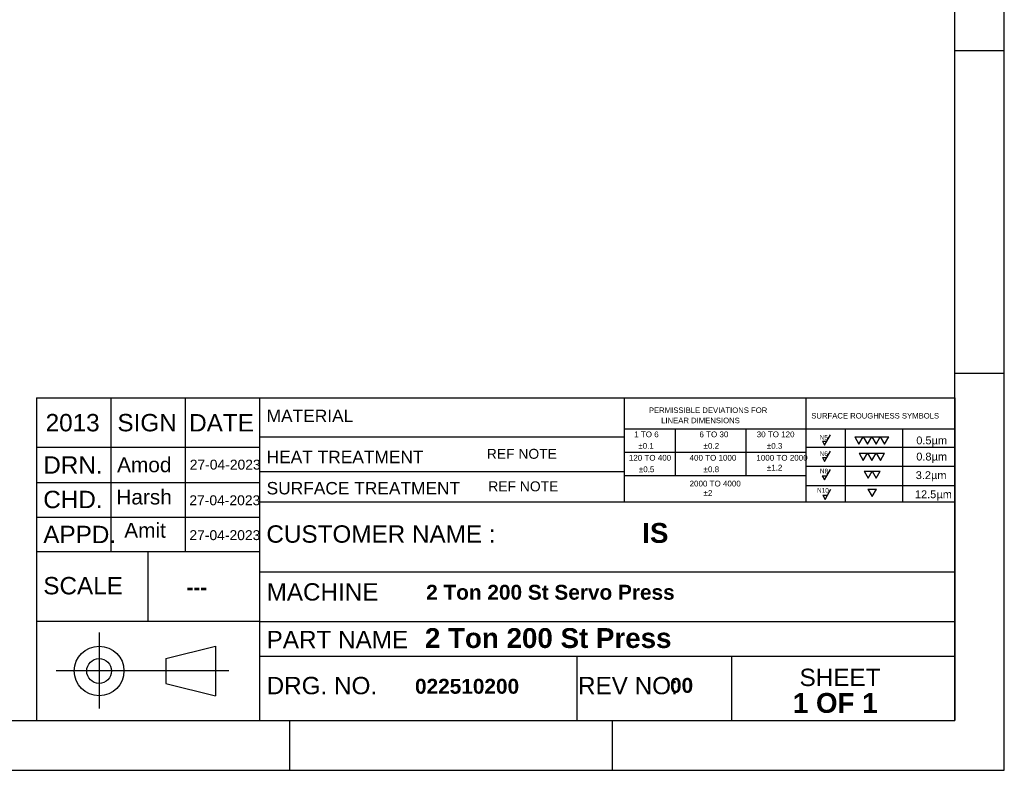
# Model space of a CAD drawing. Header units: millimetres. Extents: x 0 to 847, y -3 to 594.
# Tile 6 of 8: x 649 to 847, y -3 to 151. Entities that reach past the tile are written whole.
import ezdxf
from ezdxf import colors
from ezdxf.entities.mleader import LeaderData, LeaderLine
from ezdxf.lldxf.tags import DXFTag
from ezdxf.math import Vec2, Vec3

# ---------------------------------------------------------------- set-up
doc = ezdxf.new("R2010")
doc.units = ezdxf.units.MM
for name, color, linetype in [('Default', 7, 'Continuous'), ('DIM', 7, 'Continuous'), ('FRAME', 7, 'Continuous'), ('Layer1', 7, 'Continuous'), ('P25', 7, 'Continuous'), ('TXT', 7, 'Continuous')]:
    doc.layers.add(name, color=color, linetype=linetype)
tags = doc.linetypes.add('CENTER2', pattern=[28.575, 19.05, -3.175, 3.175, -3.175]).pattern_tags.tags
tags[10:11] = [DXFTag(74, 4), DXFTag(75, 0), DXFTag(340, '0'), DXFTag(46, 0.0), DXFTag(50, 0.0), DXFTag(44, 0.0), DXFTag(45, 0.0)]
tags[8:9] = [DXFTag(74, 4), DXFTag(75, 0), DXFTag(340, '0'), DXFTag(46, 0.0), DXFTag(50, 0.0), DXFTag(44, 0.0), DXFTag(45, 0.0)]
tags[6:7] = [DXFTag(74, 4), DXFTag(75, 0), DXFTag(340, '0'), DXFTag(46, 0.0), DXFTag(50, 0.0), DXFTag(44, 0.0), DXFTag(45, 0.0)]
tags[4:5] = [DXFTag(74, 4), DXFTag(75, 0), DXFTag(340, '0'), DXFTag(46, 0.0), DXFTag(50, 0.0), DXFTag(44, 0.0), DXFTag(45, 0.0)]

# ---------------------------------------------------------------- blocks, each defined once
blk = doc.blocks.new('_DOT')
at = {"color": 0}
blk.add_line((0, 0), (-1, 0), dxfattribs=at)
at = {"color": 0, "const_width": 0.333}
blk.add_lwpolyline([(-0.1665, 0, 1), (0.1665, 0, 1)], format="xyb", close=True, dxfattribs=at)
blk = doc.blocks.new('SE3')
at = {"color": 7, "linetype": 'Continuous'}
for p, q in [((847, -0.12), (847, 593.88)), ((837, 9.88), (837, 583.88)), ((837, 144.88), (847, 144.88)), ((837, 79.88), (847, 79.88)), ((16, 9.88), (837, 9.88)), ((703, 9.88), (703, -0.12)), ((768, 9.88), (768, -0.12)), ((6, -0.12), (847, -0.12))]:
    blk.add_line(p, q, dxfattribs=at)
blk = doc.blocks.new('SE2')
at = {"layer": 'Default'}
blk.add_blockref('SE3', (0, 0), dxfattribs=at)
blk = doc.blocks.new('SE5')
at = {"layer": 'FRAME', "char_height": 1.5781, "attachment_point": 1}
for s, insert, width in [('{\\fArial|b0||i0||c0|p34;\\C7;\\H1.578126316;\\W1.;0.8}', (829.27, 63.86), 3.0876), ('{\\fArial|b0||i0||c0|p34;\\C7;\\H1.578126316;\\W1.;µm}', (832.36, 63.86), 3.1563)]:
    blk.add_mtext(s, dxfattribs=dict(at, insert=insert, width=width))
blk = doc.blocks.new('SE4')
at = {"layer": 'FRAME'}
blk.add_blockref('SE5', (0, 0), dxfattribs=at)
blk = doc.blocks.new('SE7')
at = {"layer": 'FRAME', "char_height": 1.5781, "attachment_point": 1}
for s, insert, width in [('{\\fArial|b0||i0||c0|p34;\\C7;\\H1.578126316;\\W1.;3.2}', (829.16, 60.12), 3.0876), ('{\\fArial|b0||i0||c0|p34;\\C7;\\H1.578126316;\\W1.;µm}', (832.25, 60.12), 3.1563)]:
    blk.add_mtext(s, dxfattribs=dict(at, insert=insert, width=width))
blk = doc.blocks.new('SE6')
at = {"layer": 'FRAME'}
blk.add_blockref('SE7', (0, 0), dxfattribs=at)
blk = doc.blocks.new('SE9')
at = {"layer": 'FRAME', "char_height": 1.5781, "attachment_point": 1}
for s, insert, width in [('{\\fArial|b0||i0||c0|p34;\\C7;\\H1.578126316;\\W1.;12.5}', (829, 56.27), 4.3227), ('{\\fArial|b0||i0||c0|p34;\\C7;\\H1.578126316;\\W1.;µm}', (833.33, 56.27), 3.1563)]:
    blk.add_mtext(s, dxfattribs=dict(at, insert=insert, width=width))
blk = doc.blocks.new('SE8')
at = {"layer": 'FRAME'}
blk.add_blockref('SE9', (0, 0), dxfattribs=at)
blk = doc.blocks.new('SE11')
at = {"layer": 'FRAME', "char_height": 1.5781, "attachment_point": 1}
for s, insert, width in [('{\\fArial|b0||i0||c0|p34;\\C7;\\H1.578126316;\\W1.;0.5}', (829.27, 67.13), 3.0876), ('{\\fArial|b0||i0||c0|p34;\\C7;\\H1.578126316;\\W1.;µm}', (832.36, 67.13), 3.1563)]:
    blk.add_mtext(s, dxfattribs=dict(at, insert=insert, width=width))
blk = doc.blocks.new('SE10')
at = {"layer": 'FRAME'}
blk.add_blockref('SE11', (0, 0), dxfattribs=at)

msp = doc.modelspace()

# ---------------------------------------------------------------- linework, layer by layer
at = {"color": 7, "linetype": 'Continuous'}
for p, q in [((652.002, 74.8848), (837.002, 74.8848)), ((652.002, 74.8848), (837.002, 74.8848)), ((652.002, 74.8848), (837.002, 74.8848)), ((667.002, 43.8848), (667.002, 74.8848)), ((682.002, 43.8848), (682.002, 74.8848)), ((697.002, 9.8848), (697.002, 74.8848)), ((697.002, 29.8848), (697.002, 74.8848)), ((837.002, 74.8848), (837.002, 9.8848)), ((770.4323, 68.6449), (805.495, 68.6449)), ((697.002, 67.0441), (770.4323, 67.0441)), ((697.002, 64.8848), (652.002, 64.8848)), ((807.002, 63.9289), (770.4323, 63.9289)), ((837.002, 64.8721), (807.002, 64.8721)), ((697.002, 60.057), (770.4323, 60.057)), ((837.002, 61.0993), (807.002, 61.0993)), ((652.002, 57.8848), (697.002, 57.8848)), ((807.002, 59.2129), (770.4323, 59.2129)), ((697.002, 53.9762), (837.002, 53.9762)), ((652.002, 50.8848), (697.002, 50.8848)), ((697.002, 43.8848), (652.002, 43.8848)), ((674.502, 29.8848), (674.502, 43.8848)), ((837.002, 39.8024), (697.002, 39.8024)), ((697.002, 29.8848), (652.002, 29.8848)), ((697.002, 29.8848), (837.002, 29.8848)), ((678.0255, 22.3848), (688.0255, 24.8848)), ((688.0255, 24.8848), (688.0255, 14.8848)), ((678.0255, 22.3848), (678.0255, 17.3848)), ((697.002, 22.8848), (837.002, 22.8848)), ((760.8896, 22.8848), (760.8896, 9.8848)), ((792.002, 22.8848), (792.002, 9.8848)), ((678.0255, 17.3848), (688.0255, 14.8848))]:
    msp.add_line(p, q, dxfattribs=at)
at = {"color": 7, "linetype": 'CENTER2'}
for p, q in [((664.6089, 27.6486), (664.6089, 12.3441)), ((690.7096, 19.8848), (655.9405, 19.8848))]:
    msp.add_line(p, q, dxfattribs=at)
at = {"color": 7, "linetype": 'Continuous'}
for radius in [5, 2.5]:
    msp.add_circle((664.6089, 19.8848), radius, dxfattribs=at)
at = {"layer": 'DIM', "color": 7, "linetype": 'Continuous'}
for p, q in [((816.8511, 67.054), (818.5698, 67.054)), ((816.8511, 67.054), (817.7105, 65.5656)), ((817.7105, 65.5656), (818.5698, 67.054)), ((818.5698, 67.054), (820.2886, 67.054)), ((818.5698, 67.054), (819.4292, 65.5656)), ((819.4292, 65.5656), (820.2886, 67.054)), ((820.2886, 67.054), (822.0073, 67.054)), ((820.2886, 67.054), (821.1479, 65.5656)), ((821.1479, 65.5656), (822.0073, 67.054)), ((822.0073, 67.054), (823.726, 67.054)), ((822.0073, 67.054), (822.8666, 65.5656)), ((822.8666, 65.5656), (823.726, 67.054)), ((817.7258, 63.7892), (819.4445, 63.7892)), ((817.7258, 63.7892), (818.5851, 62.3007)), ((818.5851, 62.3007), (819.4445, 63.7892)), ((819.4445, 63.7892), (821.1632, 63.7892)), ((819.4445, 63.7892), (820.3039, 62.3007)), ((820.3039, 62.3007), (821.1632, 63.7892)), ((821.1632, 63.7892), (822.8819, 63.7892)), ((821.1632, 63.7892), (822.0226, 62.3007)), ((822.0226, 62.3007), (822.8819, 63.7892)), ((818.7874, 60.1228), (820.3833, 60.1228)), ((818.7874, 60.1228), (819.5854, 58.7407)), ((819.5854, 58.7407), (820.3833, 60.1228)), ((820.3833, 60.1228), (821.9793, 60.1228)), ((820.3833, 60.1228), (821.1813, 58.7407)), ((821.1813, 58.7407), (821.9793, 60.1228)), ((819.5072, 56.4981), (821.2259, 56.4981)), ((819.5072, 56.4981), (820.3665, 55.0097)), ((820.3665, 55.0097), (821.2259, 56.4981))]:
    msp.add_line(p, q, dxfattribs=at)
at = {"layer": 'FRAME', "color": 7, "linetype": 'Continuous'}
for p, q in [((770.4323, 74.8848), (770.4323, 53.9762)), ((807.002, 74.8848), (807.002, 53.9762)), ((780.6808, 68.6449), (780.6808, 63.9289)), ((794.905, 68.6449), (794.905, 59.2129)), ((805.495, 68.6449), (837.002, 68.6449)), ((814.9486, 68.6449), (814.9486, 53.9762)), ((826.513, 68.6449), (826.513, 53.9762)), ((770.4323, 66.5361), (770.4323, 62.7633)), ((810.3359, 66.1775), (811.2721, 66.1775)), ((810.3359, 66.1775), (810.804, 65.3667)), ((810.804, 65.3667), (811.2721, 66.1775)), ((811.2721, 66.1775), (811.9974, 67.4337)), ((780.6808, 63.9289), (780.6808, 59.2129)), ((811.2721, 62.9127), (811.9974, 64.1689)), ((810.3359, 62.9127), (811.2721, 62.9127)), ((810.3359, 62.9127), (810.804, 62.1019)), ((810.804, 62.1019), (811.2721, 62.9127)), ((811.2671, 59.2197), (811.9924, 60.4759)), ((810.3309, 59.2197), (811.2671, 59.2197)), ((810.3309, 59.2197), (810.799, 58.4089)), ((810.799, 58.4089), (811.2671, 59.2197)), ((807.002, 57.241), (837.002, 57.241)), ((811.3478, 55.2722), (812.0731, 56.5284)), ((767.002, 53.9762), (807.2652, 53.9762)), ((810.4116, 55.2722), (811.3478, 55.2722)), ((810.4116, 55.2722), (810.8797, 54.4614)), ((810.8797, 54.4614), (811.3478, 55.2722))]:
    msp.add_line(p, q, dxfattribs=at)
at = {"layer": 'P25', "color": 7, "linetype": 'Continuous'}
for p, q in [((652.002, 74.8848), (652.002, 9.8848)), ((837.002, 65.8848), (837.002, 9.8848))]:
    msp.add_line(p, q, dxfattribs=at)
at = {"layer": 'TXT', "color": 7, "linetype": 'Continuous'}
msp.add_line((652.002, 9.8848), (837.002, 9.8848), dxfattribs=at)

# ---------------------------------------------------------------- block references
for name in ['SE2', 'SE10', 'SE4', 'SE6', 'SE8']:
    msp.add_blockref(name, (0, 0))

# ---------------------------------------------------------------- texts
for s, insert, char_height, width, attachment_point in [('{\\fArial|b0||i0||c0|p34;\\C7;\\H3.5;\\W1.;2013}', (659.271, 69.8848), 3.5, 10.956522, 5), ('{\\fArial|b0||i0||c0|p34;\\C7;\\H3.5;\\W1.;SIGN}', (674.271, 69.8848), 3.5, 11.945653, 5), ('{\\fArial|b0||i0||c0|p34;\\C7;\\H3.5;\\W1.;DATE}', (689.271, 69.8848), 3.5, 13.086957, 5), ('{\\fArial|b0||i0||c0|p34;\\C7;\\H2.5;\\W1.;MATERIAL}', (698.356, 70.0205), 2.5, 17.5, 7), ('{\\fArial|b0||i0||c0|p34;\\C7;\\H2.5;\\W1.;HEAT TREATMENT}', (698.356, 61.7462), 2.5, 31.739131, 7), ('{\\fArial|b0||i0||c0|p34;\\C7;\\H3.5;\\W1.;DRN.}', (653.356, 59.6348), 3.5, 11.869566, 7), ('{\\fArial|b0||i0||c0|p34;\\C7;\\H2.5;\\W1.;SURFACE TREATMENT}', (698.356, 55.4191), 2.5, 39.02174, 7), ('{\\fArial|b0||i0||c0|p34;\\C7;\\H3.5;\\W1.;CHD.}', (653.356, 52.6348), 3.5, 11.869566, 7), ('{\\fArial|b0||i0||c0|p34;\\C7;\\H3.5;\\W1.;APPD.}', (653.356, 45.6348), 3.5, 14.684783, 7), ('{\\fArial|b0||i0||c0|p34;\\C7;\\H3.5;\\W1.;CUSTOMER NAME :}', (698.3121, 47.45), 3.5, 46.108696, 4), ('{\\fArial|b0||i0||c0|p34;\\C7;\\H3.5;\\W1.;SCALE}', (653.356, 35.2716), 3.5, 16.054348, 7), ('{\\fArial|b0||i0||c0|p34;\\C7;\\H3.5;\\W1.;MACHINE}', (698.356, 34.016), 3.5, 22.445653, 7), ('{\\fArial|b0||i0||c0|p34;\\C7;\\H3.5;\\W1.;PART NAME}', (698.356, 24.4603), 3.5, 28.532609, 7), ('{\\fArial|b0||i0||c0|p34;\\C7;\\H3.5;\\W1.;SHEET}', (805.7441, 16.8014), 3.5, 17.368766, 7), ('{\\fArial|b0||i0||c0|p34;\\C7;\\H3.5;\\W1.;DRG. NO.}', (698.356, 15.151), 3.5, 22.217392, 7), ('{\\fArial|b0||i0||c0|p34;\\C7;\\H3.5;\\W1.;REV NO:}', (761.1036, 15.151), 3.5, 20.086957, 7)]:
    msp.add_mtext(s, dxfattribs=dict(insert=insert, char_height=char_height, width=width, attachment_point=attachment_point))
at = {"layer": 'DIM', "char_height": 2, "width": 14.130435, "attachment_point": 7}
for insert in [(742.7268, 62.6004), (743.0217, 56.0523)]:
    msp.add_mtext('{\\fArial|b0||i0||c0|p34;\\C7;\\H2.;\\W1.;REF NOTE}', dxfattribs=dict(at, insert=insert))
at = {"layer": 'FRAME', "attachment_point": 1}
for s, insert, char_height, width in [('{\\fArial|b0||i0||c0|p34;\\C7;\\H1.109620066;\\W1.;PERMISSIBLE DEVIATIONS FOR }', (775.3845, 72.967), 1.10962, 24.315153), ('{\\fArial|b0||i0||c0|p34;\\C7;\\H1.109620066;\\W1.;SURFACE ROUGHNESS SYMBOLS}', (808.1089, 71.8536), 1.10962, 25.690117), ('{\\fArial|b0||i0||c0|p34;\\C7;\\H1.109620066;\\W1.;LINEAR DIMENSIONS}', (777.8555, 70.9079), 1.10962, 15.824147), ('{\\fArial|b0||i0||c0|p34;\\C7;\\H1.155854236;\\W1.;1 TO 6}', (772.4204, 68.1283), 1.155854, 4.975199), ('{\\fArial|b0||i0||c0|p34;\\C7;\\H1.155854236;\\W1.;6 TO 30}', (785.5705, 68.1283), 1.155854, 5.879781), ('{\\fArial|b0||i0||c0|p34;\\C7;\\H1.155854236;\\W1.;30 TO 120}', (797.1053, 68.1283), 1.155854, 7.688944), ('{\\fArial|b0||i0||c0|p34;\\C7;\\H1.155854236;\\W1.;±0.1}', (773.2533, 65.8065), 1.155854, 3.140909), ('{\\fArial|b0||i0||c0|p34;\\C7;\\H1.155854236;\\W1.;±0.2}', (786.4034, 65.8065), 1.155854, 3.140909), ('{\\fArial|b0||i0||c0|p34;\\C7;\\H1.155854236;\\W1.;±0.3}', (799.1487, 65.8065), 1.155854, 3.140909), ('{\\fArial|b0||i0||c0|p34;\\C7;\\H0.9246833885;\\W1.;N5}', (809.7988, 67.3993), 0.924683, 1.648349), ('{\\fArial|b0||i0||c0|p34;\\C7;\\H0.9246833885;\\W1.;N6}', (809.7988, 64.1344), 0.924683, 1.648349), ('{\\fArial|b0||i0||c0|p34;\\C7;\\H1.155854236;\\W1.;120 TO 400}', (771.3464, 63.4123), 1.155854, 8.593525), ('{\\fArial|b0||i0||c0|p34;\\C7;\\H1.155854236;\\W1.;400 TO 1000}', (783.5827, 63.4123), 1.155854, 9.498107), ('{\\fArial|b0||i0||c0|p34;\\C7;\\H1.155854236;\\W1.;1000 TO 2000}', (797.047, 63.4123), 1.155854, 10.402689), ('{\\fArial|b0||i0||c0|p34;\\C7;\\H1.155854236;\\W1.;±1.2}', (799.1487, 61.425), 1.155854, 3.140909), ('{\\fArial|b0||i0||c0|p34;\\C7;\\H1.155854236;\\W1.;±0.5}', (773.3569, 61.0905), 1.155854, 3.140909), ('{\\fArial|b0||i0||c0|p34;\\C7;\\H1.155854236;\\W1.;±0.8}', (786.4034, 61.0905), 1.155854, 3.140909), ('{\\fArial|b0||i0||c0|p34;\\C7;\\H0.9246833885;\\W1.;N8}', (809.847, 60.622), 0.924683, 1.648349), ('{\\fArial|b0||i0||c0|p34;\\C7;\\H1.155854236;\\W1.;2000 TO 4000}', (783.5827, 58.213), 1.155854, 10.402689), ('{\\fArial|b0||i0||c0|p34;\\C7;\\H1.155854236;\\W1.;±2}', (786.4034, 56.3214), 1.155854, 1.784036), ('{\\fArial|b0||i0||c0|p34;\\C7;\\H0.9246833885;\\W1.;N10}', (809.27, 56.7279), 0.924683, 2.372014)]:
    msp.add_mtext(s, dxfattribs=dict(at, insert=insert, char_height=char_height, width=width))

# ---------------------------------------------------------------- leaders
at = {"color": 7, "linetype": 'Continuous'}
ml = msp.add_multileader_mtext('Standard', dxfattribs=at)
ml.set_content('{\\pxsm0.9;\\fArial|b0||i0||c0|p34;\\W1.;Amod\\P}', color=256)
ml.set_leader_properties()
ml.set_arrow_properties(name='DOT')
ml.build(insert=Vec2(0, 0))
ml.multileader.update_dxf_attribs({"leader_type": 0, "dogleg_length": 0, "arrow_head_size": 3})
ctx = ml.context
ctx.base_point, ctx.char_height, ctx.arrow_head_size, ctx.landing_gap_size = Vec3(666.3864, 61.4086), 3, 3, 1.05
ctx.text_align_type = 1
notes = []
notes.append((ctx, [(0, (0, 0, 0), (0, 0), (1, 0), 1, [])]))
ctx.mtext.insert, ctx.mtext.alignment = Vec3(673.7039, 62.9326), 2
ml = msp.add_multileader_mtext('Standard', dxfattribs=at)
ml.set_content('{\\pxsm0.9;\\fArial|b0||i0||c0|p34;\\W1.;27-04-2023\\P}', color=256)
ml.set_leader_properties()
ml.set_arrow_properties(name='DOT')
ml.build(insert=Vec2(0, 0))
ml.multileader.update_dxf_attribs({"leader_type": 0, "dogleg_length": 0, "arrow_head_size": 2})
ctx = ml.context
ctx.base_point, ctx.char_height, ctx.arrow_head_size, ctx.landing_gap_size = Vec3(680.9773, 61.4349), 2, 2, 0.7
ctx.text_align_type = 1
notes.append((ctx, [(0, (0, 0, 0), (0, 0), (1, 0), 1, [])]))
ctx.mtext.insert, ctx.mtext.alignment = Vec3(690.0113, 62.4519), 2
ml = msp.add_multileader_mtext('Standard', dxfattribs=at)
ml.set_content('{\\pxsm0.9;\\fArial|b0||i0||c0|p34;\\W1.;Harsh\\P}', color=256)
ml.set_leader_properties()
ml.set_arrow_properties(name='DOT')
ml.build(insert=Vec2(0, 0))
ml.multileader.update_dxf_attribs({"leader_type": 0, "dogleg_length": 0, "arrow_head_size": 3})
ctx = ml.context
ctx.base_point, ctx.char_height, ctx.arrow_head_size, ctx.landing_gap_size = Vec3(666.3921, 54.9048), 3, 3, 1.05
ctx.text_align_type = 1
notes.append((ctx, [(0, (0, 0, 0), (0, 0), (1, 0), 1, [])]))
ctx.mtext.insert, ctx.mtext.alignment = Vec3(673.6661, 56.4288), 2
ml = msp.add_multileader_mtext('Standard', dxfattribs=at)
ml.set_content('{\\pxsm0.9;\\fArial|b0||i0||c0|p34;\\W1.;27-04-2023\\P}', color=256)
ml.set_leader_properties()
ml.set_arrow_properties(name='DOT')
ml.build(insert=Vec2(0, 0))
ml.multileader.update_dxf_attribs({"leader_type": 0, "dogleg_length": 0, "arrow_head_size": 2})
ctx = ml.context
ctx.base_point, ctx.char_height, ctx.arrow_head_size, ctx.landing_gap_size = Vec3(680.8974, 54.2575), 2, 2, 0.7
ctx.text_align_type = 1
notes.append((ctx, [(0, (0, 0, 0), (0, 0), (1, 0), 1, [])]))
ctx.mtext.insert, ctx.mtext.alignment = Vec3(689.9314, 55.2745), 2
ml = msp.add_multileader_mtext('Standard', dxfattribs=at)
ml.set_content('{\\pxsm0.9;\\fArial|b0||i0||c0|p34;\\W1.;Amit\\P}', color=256)
ml.set_leader_properties()
ml.set_arrow_properties(name='DOT')
ml.build(insert=Vec2(0, 0))
ml.multileader.update_dxf_attribs({"leader_type": 0, "dogleg_length": 0, "arrow_head_size": 3})
ctx = ml.context
ctx.base_point, ctx.char_height, ctx.arrow_head_size, ctx.landing_gap_size = Vec3(667.6886, 48.2112), 3, 3, 1.05
ctx.text_align_type = 1
notes.append((ctx, [(0, (0, 0, 0), (0, 0), (1, 0), 1, [])]))
ctx.mtext.insert, ctx.mtext.alignment = Vec3(673.8616, 49.7262), 2
ml = msp.add_multileader_mtext('Standard', dxfattribs=at)
ml.set_content('{\\pxsm0.9;\\fArial|b1||i0||c0|p34;\\W1.;IS\\P}', color=256)
ml.set_leader_properties()
ml.set_arrow_properties(name='DOT')
ml.build(insert=Vec2(0, 0))
ml.multileader.update_dxf_attribs({"leader_type": 0, "dogleg_length": 0})
ctx = ml.context
ctx.base_point, ctx.landing_gap_size = Vec3(772.3726, 47.6567), 1.4
ctx.text_align_type = 1
notes.append((ctx, [(0, (0, 0, 0), (0, 0), (1, 0), 1, [])]))
ctx.mtext.insert, ctx.mtext.alignment = Vec3(776.6846, 49.6947), 2
ml = msp.add_multileader_mtext('Standard', dxfattribs=at)
ml.set_content('{\\pxsm0.9;\\fArial|b0||i0||c0|p34;\\W1.;27-04-2023\\P}', color=256)
ml.set_leader_properties()
ml.set_arrow_properties(name='DOT')
ml.build(insert=Vec2(0, 0))
ml.multileader.update_dxf_attribs({"leader_type": 0, "dogleg_length": 0, "arrow_head_size": 2})
ctx = ml.context
ctx.base_point, ctx.char_height, ctx.arrow_head_size, ctx.landing_gap_size = Vec3(680.914, 47.2319), 2, 2, 0.7
ctx.text_align_type = 1
notes.append((ctx, [(0, (0, 0, 0), (0, 0), (1, 0), 1, [])]))
ctx.mtext.insert, ctx.mtext.alignment = Vec3(689.948, 48.2489), 2
ml = msp.add_multileader_mtext('Standard', dxfattribs=at)
ml.set_content('{\\pxsm0.9;\\fArial|b1||i0||c0|p34;\\W1.;---\\P}', color=256)
ml.set_leader_properties()
ml.set_arrow_properties(name='DOT')
ml.build(insert=Vec2(0, 0))
ml.multileader.update_dxf_attribs({"leader_type": 0, "dogleg_length": 0, "arrow_head_size": 3})
ctx = ml.context
ctx.base_point, ctx.char_height, ctx.arrow_head_size, ctx.landing_gap_size = Vec3(680.3311, 36.7514), 3, 3, 1.05
ctx.text_align_type = 1
notes.append((ctx, [(0, (0, 0, 0), (0, 0), (1, 0), 1, [])]))
ctx.mtext.insert, ctx.mtext.alignment = Vec3(684.2916, 38.2514), 2
ml = msp.add_multileader_mtext('Standard', dxfattribs=at)
ml.set_content('{\\pxsm0.9;\\fArial|b1||i0||c0|p34;\\W1.;2 Ton 200 St Servo Press\\P}', color=256)
ml.set_leader_properties()
ml.set_arrow_properties(name='DOT')
ml.build(insert=Vec2(0, 0))
ml.multileader.update_dxf_attribs({"leader_type": 0, "dogleg_length": 0, "arrow_head_size": 3})
ctx = ml.context
ctx.base_point, ctx.char_height, ctx.arrow_head_size, ctx.landing_gap_size = Vec3(728.6732, 35.716), 3, 3, 1.05
ctx.text_align_type = 1
notes.append((ctx, [(0, (0, 0, 0), (0, 0), (1, 0), 1, [])]))
ctx.mtext.insert, ctx.mtext.alignment = Vec3(755.5387, 37.2445), 2
ml = msp.add_multileader_mtext('Standard', dxfattribs=at)
ml.set_content('{\\pxsm0.9;\\fArial|b1||i0||c0|p34;\\W1.;2 Ton 200 St Press\\P}', color=256)
ml.set_leader_properties()
ml.set_arrow_properties(name='DOT')
ml.build(insert=Vec2(0, 0))
ml.multileader.update_dxf_attribs({"leader_type": 0, "dogleg_length": 0})
ctx = ml.context
ctx.base_point, ctx.landing_gap_size = Vec3(728.4758, 26.4795), 1.4
ctx.text_align_type = 1
notes.append((ctx, [(0, (0, 0, 0), (0, 0), (1, 0), 1, [])]))
ctx.mtext.insert, ctx.mtext.alignment = Vec3(755.0958, 28.5175), 2
ml = msp.add_multileader_mtext('Standard', dxfattribs=at)
ml.set_content('{\\pxsm0.9;\\fArial|b1||i0||c0|p34;\\W1.;022510200\\P}', color=256)
ml.set_leader_properties()
ml.set_arrow_properties(name='DOT')
ml.build(insert=Vec2(0, 0))
ml.multileader.update_dxf_attribs({"leader_type": 0, "dogleg_length": 0, "arrow_head_size": 3})
ctx = ml.context
ctx.base_point, ctx.char_height, ctx.arrow_head_size, ctx.landing_gap_size = Vec3(726.464, 16.7758), 3, 3, 1.05
ctx.text_align_type = 1
notes.append((ctx, [(0, (0, 0, 0), (0, 0), (1, 0), 1, [])]))
ctx.mtext.insert, ctx.mtext.alignment = Vec3(738.748, 18.3013), 2
ml = msp.add_multileader_mtext('Standard', dxfattribs=at)
ml.set_content('{\\pxsm0.9;\\fArial|b1||i0||c0|p34;\\W1.;1 OF 1\\P}', color=256)
ml.set_leader_properties()
ml.set_arrow_properties(name='DOT')
ml.build(insert=Vec2(0, 0))
ml.multileader.update_dxf_attribs({"leader_type": 0, "dogleg_length": 0})
ctx = ml.context
ctx.base_point, ctx.landing_gap_size = Vec3(803.0727, 13.419), 1.4
ctx.text_align_type = 1
notes.append((ctx, [(0, (0, 0, 0), (0, 0), (1, 0), 1, [])]))
ctx.mtext.insert, ctx.mtext.alignment = Vec3(812.9327, 15.453), 2
ml = msp.add_multileader_mtext('Standard', dxfattribs=at)
ml.set_content('{\\pxsm0.9;\\fArial|b0||i0||c0|p34;\\W1.; \\P}', color=256)
ml.set_leader_properties()
ml.set_arrow_properties(name='DOT')
ml.build(insert=Vec2(0, 0))
ml.multileader.update_dxf_attribs({"leader_type": 0, "dogleg_length": 0, "arrow_head_size": 2.2})
ctx = ml.context
ctx.base_point, ctx.char_height, ctx.arrow_head_size, ctx.landing_gap_size = Vec3(708.7151, 12.2823), 2.2, 2.2, 0.77
ctx.text_align_type = 1
notes.append((ctx, [(0, (0, 0, 0), (0, 0), (1, 0), 1, [])]))
ctx.mtext.insert, ctx.mtext.alignment = Vec3(711.1419, 13.3823), 2
at = {"layer": 'Layer1', "color": 7, "linetype": 'Continuous'}
ml = msp.add_multileader_mtext('Standard', dxfattribs=at)
ml.set_content('{\\pxsm0.9;\\fArial|b1||i0||c0|p34;\\W1.;00\\P}', color=256)
ml.set_leader_properties()
ml.set_arrow_properties(name='DOT')
ml.build(insert=Vec2(0, 0))
ml.multileader.update_dxf_attribs({"leader_type": 0, "dogleg_length": 0, "arrow_head_size": 3})
ctx = ml.context
ctx.base_point, ctx.char_height, ctx.arrow_head_size, ctx.landing_gap_size = Vec3(777.6396, 16.9582), 3, 3, 1.05
notes.append((ctx, [(0, (0, 0, 0), (0, 0), (1, 0), 1, [])]))
ctx.mtext.insert = Vec3(779.6396, 18.4837)
for ctx, leaders in notes:
    for number, flags, end, landing, length, lines in leaders:
        leader = LeaderData()
        leader.index, (leader.has_last_leader_line, leader.has_dogleg_vector, leader.attachment_direction) = number, flags
        leader.last_leader_point, leader.dogleg_vector, leader.dogleg_length = Vec3(end), Vec3(landing), length
        for number, points, colour, breaks in lines:
            line = LeaderLine()
            line.index, line.vertices, line.color, line.breaks = number, Vec3.list(points), colors.encode_raw_color(colour), breaks
            leader.lines.append(line)
        ctx.leaders.append(leader)

doc.saveas('drawing.dxf')
